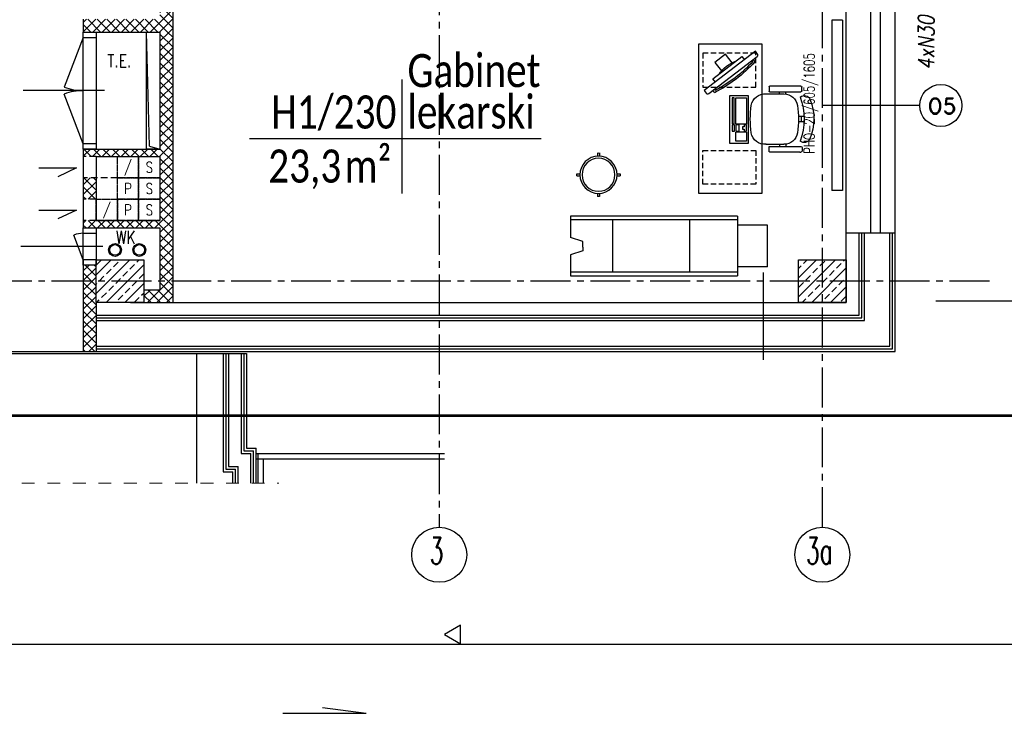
# Model space of a CAD drawing. Header units: millimetres. Extents: x 20447 to 23253, y -8211 to -4238.
# Tile 3 of 18: x 21808 to 22733, y -8211 to -7560. Entities that reach past the tile are written whole.
import ezdxf
from ezdxf.enums import TextEntityAlignment as Align

# ---------------------------------------------------------------- set-up
doc = ezdxf.new("R2010")
doc.units = ezdxf.units.MM
for name, pattern in [('CENTER2', [1.125, 0.75, -0.125, 0.125, -0.125]), ('DASHED', [0.75, 0.5, -0.25]), ('HIDDEN2', [0.1875, 0.125, -0.0625]), ('Przerywana', [24, 12, -12])]:
    doc.linetypes.add(name, pattern=pattern)
doc.layers.add('__zakres', color=10, linetype='Continuous', lineweight=35)
doc.layers.add('ŚCIANY_STARE', color=250, linetype='Continuous', lineweight=25)
for name, color, linetype in [('_A_metki', 19, 'Continuous'), ('A_PRZEKROJE', 7, 'Continuous'), ('DACH', 7, 'Continuous'), ('DOCIEPLENIE', 8, 'Continuous'), ('DYLATACJE', 1, 'Continuous'), ('GRAWITACJE', 1, 'HIDDEN2'), ('KRESKOWANIE', 250, 'Continuous'), ('ML-grzejniki', 3, 'Continuous'), ('ML-opis grzejniki', 1, 'Continuous'), ('OKNA', 250, 'Continuous'), ('okna wywietrzaki', 250, 'Continuous'), ('OKNA_OPIS', 7, 'Continuous'), ('OPISY_ARCHITEKTURA', 7, 'Continuous'), ('OSIE', 1, 'CENTER2'), ('SCIANY_ZEWNETRZNE', 5, 'Continuous'), ('SCIANY_ZEWNĘTRZNE', 5, 'Continuous'), ('SLUPY', 250, 'Continuous'), ('STOLDRZWI', 7, 'Continuous'), ('SZACHTY_EL', 250, 'Continuous'), ('TABELKA', 7, 'Continuous'), ('TECHNOLOGIA', 5, 'Continuous'), ('TEKST', 6, 'Continuous'), ('WODKAN', 3, 'Continuous'), ('ściany_p.pożar_kresk', 1, 'Continuous')]:
    doc.layers.add(name, color=color, linetype=linetype)
doc.styles.add('MM', font='calibri.ttf', dxfattribs={"width": 0.6, "height": 15})
doc.styles.add('ROMAND', font='romand', dxfattribs={"height": 20})
doc.styles.add('ROMANS', font='ROMANS.shx', dxfattribs={"width": 0.6})
doc.linetypes.add('OGRODZENIE1', pattern='A,0.25,-0.1,[133,ltypeshp.shx,S=0.1,R=0,X=-0.1,Y=0],-0.1,1', length=1.45)
doc.linetypes.add('ZIGZAG', pattern='A,0.0001,-0.2,[131,ltypeshp.shx,S=0.2,R=0,X=-0.2,Y=0],-0.4,[131,ltypeshp.shx,S=0.2,R=180,X=0.2,Y=0],-0.2', length=0.8001)
pattern_1 = [(45, (19900.4064, -14118.922), (-4.490128, 4.490128), []), (135, (19900.4064, -14118.922), (-4.490128, -4.490128), [])]
pattern_2 = [(45, (19900.4064, -14118.922), (-4.490128, 4.490128), []), (135, (19900.4064, -14118.922), (-4.490128, -4.490128), [])]

# ---------------------------------------------------------------- blocks, each defined once
blk = doc.blocks.new('OKNO_SCIANA_1X1')
for p, q in [((0.5, 1.5), (0.5, -0.5)), ((0, 1), (1, 1)), ((0, 0.7), (1, 0.7)), ((0, 0.5), (1, 0.5)), ((0, 0), (1, 0))]:
    blk.add_line(p, q)
blk = doc.blocks.new('*U1666')
at = {"layer": '_A_metki', "color": 1}
for points in [[(50, 21.37), (50, -20)], [(-5.26, 0), (100.46, 0)]]:
    blk.add_lwpolyline(points, dxfattribs=at)
at = {"layer": '_A_metki', "insert": (46.18, -4), "char_height": 12, "width": 19.7618, "attachment_point": 3, "line_spacing_factor": 0.8, "style": 'MM'}
blk.add_mtext('{\\W0.8;m²}', dxfattribs=at)
at = {"layer": '_A_metki', "style": 'MM', "width": 0.8}
for tag, p in [('NAZWA 1', (52, 15)), ('NAZWA 2', (52, 0))]:
    blk.add_attdef(tag, text='', height=12, dxfattribs=at).set_placement(p, align=Align.BOTTOM_LEFT)
for tag, p in [('nr pom.', (48, 0)), ('POW', (24.18, -21.08))]:
    blk.add_attdef(tag, text='', height=12, dxfattribs=at).set_placement(p, align=Align.BOTTOM_RIGHT)
at = {"layer": '_A_metki', "style": 'MM', "oblique": 15, "width": 0.8}
blk.add_attdef('posadzka', text='', height=12, dxfattribs=at).set_placement((52, -4), align=Align.TOP_LEFT)
at = {"layer": '_A_metki', "style": 'MM', "width": 0.8}
blk.add_attdef('POW.', text='', height=12, dxfattribs=at).set_placement((28, -4), align=Align.TOP_RIGHT)
blk = doc.blocks.new('A$C45BA17E2')
at = {"layer": 'TECHNOLOGIA'}
for p, q in [((19.61, 185), (0, 185)), ((0, 185), (0, 28.12)), ((3.6, 185), (3.6, 28.12)), ((23.45, 173.52), (19.61, 185)), ((32.15, 173.52), (35.99, 185)), ((56, 185), (35.99, 185)), ((52.4, 28.12), (52.4, 185)), ((56, 28.12), (56, 185)), ((26.75, 173.52), (23.45, 173.52)), ((26.75, 173.52), (32.15, 173.52)), ((8.52, 28.12), (0, 28.12)), ((8.52, 0), (8.52, 28.12)), ((56, 28.12), (47.48, 28.12)), ((47.48, 0), (47.48, 28.12)), ((8.52, 0), (47.48, 0))]:
    blk.add_line(p, q, dxfattribs=at)
at = {"layer": 'TECHNOLOGIA', "color": 1}
for p, q in [((52.4, 145.59), (3.6, 145.59)), ((52.4, 73.27), (3.6, 73.27)), ((47.48, 28.12), (8.52, 28.12))]:
    blk.add_line(p, q, dxfattribs=at)
blk = doc.blocks.new('FOTEL_DO_BIURKA1')
at = {"layer": 'TECHNOLOGIA'}
for p, q in [((-30.52, -19.02), (-30.52, 10.27)), ((-30.02, 10.77), (-25.66, 10.77)), ((-25.16, 10.27), (-25.16, -19.02)), ((-23.03, 13.87), (-23.03, -2.93)), ((24.17, 13.87), (24.17, -2.93)), ((26.17, 10.27), (26.17, -19.13)), ((30.97, 10.77), (26.67, 10.77)), ((31.47, -18.13), (31.47, 10.27)), ((-22.96, 1.17), (-25.06, 1.17)), ((24.17, 1.17), (26.27, 1.17)), ((-22.93, -4.83), (-25.13, -4.83)), ((24.07, -4.83), (26.27, -4.83)), ((-1.9, -21.9), (-1.9, -16.72)), ((3.03, -21.9), (3.03, -16.71)), ((31.47, -18.13), (31.47, -19.13)), ((-26.16, -20.02), (-29.52, -20.02)), ((3.04, -19.58), (-1.89, -19.58)), ((27.17, -20.13), (29.47, -20.13)), ((29.47, -20.13), (30.47, -20.13))]:
    blk.add_line(p, q, dxfattribs=at)
for centre, radius, start, end in [((0.52, -76.72), 105.2, 82.92886, 97.07114), ((-10.14, 14.92), 12.94, 99.71676, 185.50292), ((11.29, 14.92), 12.94, 354.49708, 80.28324), ((-30.02, 10.27), 0.5, 90, 180), ((-25.66, 10.27), 0.5, 360, 90), ((26.67, 10.27), 0.5, 90, 180), ((30.97, 10.27), 0.5, 360, 90), ((-10.41, -3.43), 12.63, 178.15894, 261.71383), ((11.55, -3.43), 12.63, 278.28617, 1.84106), ((-15.78, -22.18), 5.8, 138.43067, 251.02872), ((0.57, 38.88), 60.84, 250.10802, 289.89198), ((0.57, 82.57), 99.33, 262.59599, 277.40401), ((16.79, -22.09), 5.85, 292.74239, 39.99086), ((-29.52, -19.02), 1, 180, 270), ((-26.16, -19.02), 1, 270, 360), ((0.47, 16.44), 47.7, 247.64119, 292.92377), ((27.17, -19.13), 1, 180, 270), ((30.47, -19.13), 1, 270, 360)]:
    blk.add_arc(centre, radius, start, end, dxfattribs=at)
blk = doc.blocks.new('Monitor')
at = {"layer": 'TECHNOLOGIA', "color": 1}
for p, q in [((11.18, 10.8), (11.17, -23.59)), ((15.03, 10.8), (11.18, 10.8)), ((11.17, -23.59), (15.02, -23.59))]:
    blk.add_line(p, q, dxfattribs=at)
at = {"layer": 'TECHNOLOGIA'}
blk.add_lwpolyline([(15.02, -36.74), (15.04, 23.95), (18.23, 23.95, -0.414214), (19.83, 22.35), (19.81, -35.15, -0.414214), (18.21, -36.74)], format="xyb", close=True, dxfattribs=at)
at = {"layer": 'TECHNOLOGIA', "color": 1}
blk.add_lwpolyline([(10.21, -12.78), (0, -12.78), (0, 0), (10.21, 0)], dxfattribs=at)
for centre, radius, start, end in [((21.91, -6.4), 23.96, 88.69835, 94.98067), ((23.64, -6.4), 22.5, 96.43721, 99.74946), ((-102.52, -6.35), 125.63, 349.73044, 10.22724), ((-108.93, -6.35), 133.54, 349.64351, 10.31417), ((40.43, -6.4), 30.89, 161.24744, 198.71023), ((23.64, -6.4), 22.5, 260.20821, 263.52046), ((21.91, -6.4), 23.96, 264.977, 271.25933)]:
    blk.add_arc(centre, radius, start, end, dxfattribs=at)
blk = doc.blocks.new('KLAW')
at = {"layer": 'TECHNOLOGIA'}
for p, q in [((0, 0), (44.5, 0)), ((0, -18), (0, 0)), ((44.5, 0), (44.5, -18)), ((44.5, -18), (0, -18))]:
    blk.add_line(p, q, dxfattribs=at)
at = {"layer": 'TECHNOLOGIA', "color": 1}
for p, q in [((1.89, -2.63), (26.22, -2.63)), ((1.89, -4.43), (1.89, -2.63)), ((26.22, -4.43), (1.89, -4.43)), ((26.49, -6), (2, -6)), ((2, -6), (2, -16)), ((26.22, -2.63), (26.22, -4.43)), ((26.49, -16), (26.49, -6)), ((27.17, -2.63), (33.19, -2.63)), ((27.17, -4.69), (27.17, -2.63)), ((33.19, -4.69), (27.17, -4.69)), ((27.34, -5.98), (33.19, -5.98)), ((27.34, -9.25), (27.34, -5.98)), ((33.19, -9.25), (27.34, -9.25)), ((33.19, -2.63), (33.19, -4.69)), ((33.19, -5.98), (33.19, -9.25)), ((42.5, -6), (34.03, -6)), ((34.03, -16), (34.03, -6)), ((42.5, -16), (42.5, -6)), ((2, -16), (26.49, -16)), ((27.17, -16.12), (27.17, -14.06)), ((27.17, -14.06), (28.98, -14.06)), ((33.19, -16.12), (27.17, -16.12)), ((28.98, -12.34), (31.38, -12.34)), ((28.98, -14.06), (28.98, -12.34)), ((31.38, -12.34), (31.38, -14.06)), ((31.38, -14.06), (33.19, -14.06)), ((33.19, -14.06), (33.19, -16.12)), ((34.03, -16), (42.5, -16))]:
    blk.add_line(p, q, dxfattribs=at)
blk = doc.blocks.new('Klawiatura')
at = {"layer": 'TECHNOLOGIA', "color": 1}
blk.add_blockref('KLAW', (-22.25, 0), dxfattribs=at)
blk = doc.blocks.new('Ba03')
for p, q in [((-1, 20.5), (-1, 17.47)), ((1, 20.5), (1, 17.47)), ((-20.5, 1), (-17.47, 1)), ((17.47, 1), (20.5, 1)), ((-20.5, -1), (-17.47, -1)), ((17.47, -1), (20.5, -1)), ((-1, -17.47), (-1, -20.5)), ((1, -17.47), (1, -20.5))]:
    blk.add_line(p, q)
blk.add_circle((0, 0), 17.5)
at = {"color": 1}
blk.add_circle((0, 0), 15.5, dxfattribs=at)
for start, end in [(87.20397, 92.79603), (177.20397, 182.79603), (357.20397, 2.79603), (267.20397, 272.79603)]:
    blk.add_arc((0, 0), 20.5, start, end)
blk = doc.blocks.new('SZACHT')
for p, q in [((0, 0), (0, 20)), ((0, 20), (20, 20)), ((20, 20), (20, 0)), ((20, 0), (0, 0))]:
    blk.add_line(p, q)
at = {"style": 'ROMANS', "width": 0.8}
blk.add_attdef('5', text='', height=10, dxfattribs=at).set_placement((10.01, 9.93), align=Align.MIDDLE)

msp = doc.modelspace()

# ---------------------------------------------------------------- hatches: boundary and pattern name
at = {"layer": 'KRESKOWANIE'}
h = msp.add_hatch(dxfattribs=at)
h.set_pattern_fill('BRASS', color=254, scale=50, angle=45, style=0)
h.set_pattern_definition([(45, (38062.538, -8976.495), (-8.838835, 8.838835), []), (45, (38058.118, -8972.075), (-8.838835, 8.838835), [6.25, -3.125])])
h.paths.add_polyline_path([(21902.57, -7785.48), (21880.07, -7785.48), (21880.07, -7805.48), (21902.57, -7805.48)])
h.paths.add_polyline_path([(21925.07, -7785.48), (21902.57, -7785.48), (21902.57, -7805.48), (21925.07, -7805.48)])
h.paths.add_polyline_path([(21925.07, -7805.48), (21902.57, -7805.48), (21902.57, -7825.48), (21925.07, -7825.48)])
h.paths.add_polyline_path([(21902.57, -7805.48), (21880.07, -7805.48), (21880.07, -7825.48), (21902.57, -7825.48)])
h = msp.add_hatch(dxfattribs=at)
h.set_pattern_fill('BRASS', color=256, scale=50, angle=45, style=0)
h.set_pattern_definition([(45, (21685.234, -7897.261), (-8.83883, 8.83883), []), (45, (21680.814, -7892.842), (-8.83883, 8.83883), [6.25, -3.125])])
h.paths.add_polyline_path([(22562.68, -7785.48), (22540.18, -7785.48), (22540.18, -7805.48), (22562.68, -7805.48)])
h.paths.add_polyline_path([(22585.18, -7785.48), (22562.68, -7785.48), (22562.68, -7805.48), (22585.18, -7805.48)])
h.paths.add_polyline_path([(22585.18, -7805.48), (22562.68, -7805.48), (22562.68, -7825.48), (22585.18, -7825.48)])
h.paths.add_polyline_path([(22562.68, -7805.48), (22540.18, -7805.48), (22540.18, -7825.48), (22562.68, -7825.48)])
at = {"layer": 'ściany_p.pożar_kresk', "ltscale": 50}
h = msp.add_hatch(dxfattribs=at)
h.set_pattern_fill('NET', color=256, scale=2, angle=45, style=0)
h.set_pattern_definition(pattern_1)
h.paths.add_polyline_path([(21952.03, -7448.47), (21940.07, -7448.47), (21940.03, -7558.48), (21940.03, -7559.48), (21902.49, -7559.48), (21902.49, -7571.48), (21927.53, -7571.48), (21927.53, -7571.47), (21940.07, -7571.47), (21940.07, -7571.48), (21952.03, -7571.48)])
h.paths.add_polyline_path([(21902.49, -7559.48), (21868.03, -7559.48), (21868.03, -7571.48), (21902.49, -7571.48)])
h = msp.add_hatch(dxfattribs=at)
h.set_pattern_fill('NET', color=256, scale=2, angle=45, style=0)
h.set_pattern_definition(pattern_1)
h.paths.add_polyline_path([(21952.03, -7448.47), (21940.07, -7448.47), (21940.03, -7558.48), (21940.03, -7559.48), (21902.49, -7559.48), (21902.49, -7571.48), (21927.53, -7571.48), (21927.53, -7571.47), (21940.07, -7571.47), (21940.07, -7571.48), (21952.03, -7571.48)])
h.paths.add_polyline_path([(21902.49, -7559.48), (21868.03, -7559.48), (21868.03, -7571.48), (21902.49, -7571.48)])
h = msp.add_hatch(dxfattribs=at)
h.set_pattern_fill('NET', color=256, scale=2, angle=45, style=0)
h.set_pattern_definition(pattern_2)
h.paths.add_polyline_path([(21952.03, -7448.47), (21940.07, -7448.47), (21940.03, -7558.48), (21940.03, -7559.48), (21902.49, -7559.48), (21902.49, -7571.48), (21927.53, -7571.48), (21927.53, -7571.47), (21940.07, -7571.47), (21940.07, -7571.48), (21952.03, -7571.48)])
h.paths.add_polyline_path([(21902.49, -7559.48), (21868.03, -7559.48), (21868.03, -7571.48), (21902.49, -7571.48)])
h = msp.add_hatch(dxfattribs=at)
h.set_pattern_fill('NET', color=256, scale=2, angle=45, style=0)
h.set_pattern_definition(pattern_1)
h.paths.add_polyline_path([(21952.03, -7571.48), (21940.07, -7571.48), (21940.03, -7681.48), (21902.49, -7681.48), (21902.49, -7688.48), (21920.03, -7688.48), (21940.03, -7688.48), (21940.03, -7728.48), (21940.03, -7748.48), (21940.03, -7748.48), (21902.49, -7748.48), (21902.49, -7755.48), (21940.03, -7755.48), (21940.03, -7785.48), (21952.03, -7785.48)])
h.paths.add_polyline_path([(21902.49, -7748.48), (21880.03, -7748.48), (21868.04, -7748.48), (21868.04, -7755.48), (21880.03, -7755.48), (21880.03, -7755.48), (21902.49, -7755.48)])
h.paths.add_polyline_path([(21898.78, -7669.17), (21921.28, -7669.17), (21921.28, -7691.67), (21898.78, -7691.67)], flags=9)
h = msp.add_hatch(dxfattribs=at)
h.set_pattern_fill('NET', color=256, scale=2, angle=45, style=0)
h.set_pattern_definition(pattern_1)
h.paths.add_polyline_path([(21952.03, -7571.48), (21940.07, -7571.48), (21940.03, -7681.48), (21902.49, -7681.48), (21902.49, -7688.48), (21920.03, -7688.48), (21940.03, -7688.48), (21940.03, -7728.48), (21940.03, -7748.48), (21940.03, -7748.48), (21902.49, -7748.48), (21902.49, -7755.48), (21940.03, -7755.48), (21940.03, -7785.48), (21952.03, -7785.48)])
h.paths.add_polyline_path([(21902.49, -7748.48), (21880.03, -7748.48), (21868.04, -7748.48), (21868.04, -7755.48), (21880.03, -7755.48), (21880.03, -7755.48), (21902.49, -7755.48)])
h.paths.add_polyline_path([(21898.78, -7669.17), (21921.28, -7669.17), (21921.28, -7691.67), (21898.78, -7691.67)], flags=9)
h = msp.add_hatch(dxfattribs=at)
h.set_pattern_fill('NET', color=256, scale=2, angle=45, style=0)
h.set_pattern_definition(pattern_2)
h.paths.add_polyline_path([(21952.03, -7571.48), (21940.07, -7571.48), (21940.03, -7681.48), (21902.49, -7681.48), (21902.49, -7688.48), (21920.03, -7688.48), (21940.03, -7688.48), (21940.03, -7728.48), (21940.03, -7748.48), (21940.03, -7748.48), (21902.49, -7748.48), (21902.49, -7755.48), (21940.03, -7755.48), (21940.03, -7785.48), (21952.03, -7785.48)])
h.paths.add_polyline_path([(21902.49, -7748.48), (21880.03, -7748.48), (21868.04, -7748.48), (21868.04, -7755.48), (21880.03, -7755.48), (21880.03, -7755.48), (21902.49, -7755.48)])
h.paths.add_polyline_path([(21898.78, -7669.17), (21921.28, -7669.17), (21921.28, -7691.67), (21898.78, -7691.67)], flags=9)
h = msp.add_hatch(dxfattribs=at)
h.set_pattern_fill('NET', color=256, scale=2, angle=45, style=0)
h.set_pattern_definition(pattern_1)
h.paths.add_polyline_path([(21902.49, -7681.48), (21868.03, -7681.48), (21868.04, -7688.48), (21880.03, -7688.48), (21902.49, -7688.48)])
h = msp.add_hatch(dxfattribs=at)
h.set_pattern_fill('NET', color=256, scale=2, angle=45, style=0)
h.set_pattern_definition(pattern_1)
h.paths.add_polyline_path([(21902.49, -7681.48), (21868.03, -7681.48), (21868.04, -7688.48), (21880.03, -7688.48), (21902.49, -7688.48)])
h = msp.add_hatch(dxfattribs=at)
h.set_pattern_fill('NET', color=256, scale=2, angle=45, style=0)
h.set_pattern_definition(pattern_2)
h.paths.add_polyline_path([(21902.49, -7681.48), (21868.03, -7681.48), (21868.04, -7688.48), (21880.03, -7688.48), (21902.49, -7688.48)])
h = msp.add_hatch(dxfattribs=at)
h.set_pattern_fill('NET', color=256, scale=2, angle=45, style=0)
h.set_pattern_definition(pattern_1)
h.paths.add_polyline_path([(21921.82, -7681.48), (21902.49, -7681.48), (21902.49, -7688.48), (21920.03, -7688.48)])
h = msp.add_hatch(dxfattribs=at)
h.set_pattern_fill('NET', color=256, scale=2, angle=45, style=0)
h.set_pattern_definition(pattern_1)
h.paths.add_polyline_path([(21921.82, -7681.48), (21902.49, -7681.48), (21902.49, -7688.48), (21920.03, -7688.48)])
h = msp.add_hatch(dxfattribs=at)
h.set_pattern_fill('NET', color=256, scale=2, angle=45, style=0)
h.set_pattern_definition(pattern_2)
h.paths.add_polyline_path([(21921.82, -7681.48), (21902.49, -7681.48), (21902.49, -7688.48), (21920.03, -7688.48)])
h = msp.add_hatch(dxfattribs=at)
h.set_pattern_fill('NET', color=256, scale=2, angle=45, style=0)
h.set_pattern_definition(pattern_1)
h.paths.add_polyline_path([(21880.03, -7708.48), (21868.04, -7708.48), (21868.04, -7728.48), (21880.03, -7728.48)])
h = msp.add_hatch(dxfattribs=at)
h.set_pattern_fill('NET', color=256, scale=2, angle=45, style=0)
h.set_pattern_definition(pattern_1)
h.paths.add_polyline_path([(21880.03, -7708.48), (21868.04, -7708.48), (21868.04, -7728.48), (21880.03, -7728.48)])
h = msp.add_hatch(dxfattribs=at)
h.set_pattern_fill('NET', color=256, scale=2, angle=45, style=0)
h.set_pattern_definition(pattern_2)
h.paths.add_polyline_path([(21880.03, -7708.48), (21868.04, -7708.48), (21868.04, -7728.48), (21880.03, -7728.48)])
h = msp.add_hatch(dxfattribs=at)
h.set_pattern_fill('NET', color=256, scale=2, angle=45, style=0)
h.set_pattern_definition(pattern_1)
h.paths.add_polyline_path([(21952.03, -7785.48), (21940.03, -7785.48), (21940.03, -7805.48), (21952.03, -7805.48)])
h.paths.add_polyline_path([(21952.03, -7805.48), (21940.03, -7805.48), (21940.03, -7813.48), (21925.03, -7813.48), (21925.03, -7825.48), (21952.03, -7825.48)])
h.paths.add_polyline_path([(21880.03, -7805.48), (21868.03, -7805.48), (21868.03, -7825.48), (21880.03, -7825.48)])
h.paths.add_polyline_path([(21880.03, -7790.48), (21868.03, -7790.48), (21868.03, -7805.48), (21880.03, -7805.48)])
h.paths.add_polyline_path([(21880.03, -7825.48), (21868.03, -7825.48), (21868.03, -7871.48), (21880.03, -7871.48)])
h = msp.add_hatch(dxfattribs=at)
h.set_pattern_fill('NET', color=256, scale=2, angle=45, style=0)
h.set_pattern_definition(pattern_1)
h.paths.add_polyline_path([(21952.03, -7785.48), (21940.03, -7785.48), (21940.03, -7805.48), (21952.03, -7805.48)])
h.paths.add_polyline_path([(21952.03, -7805.48), (21940.03, -7805.48), (21940.03, -7813.48), (21925.03, -7813.48), (21925.03, -7825.48), (21952.03, -7825.48)])
h.paths.add_polyline_path([(21880.03, -7805.48), (21868.03, -7805.48), (21868.03, -7825.48), (21880.03, -7825.48)])
h.paths.add_polyline_path([(21880.03, -7790.48), (21868.03, -7790.48), (21868.03, -7805.48), (21880.03, -7805.48)])
h.paths.add_polyline_path([(21880.03, -7825.48), (21868.03, -7825.48), (21868.03, -7871.48), (21880.03, -7871.48)])
h = msp.add_hatch(dxfattribs=at)
h.set_pattern_fill('NET', color=256, scale=2, angle=45, style=0)
h.set_pattern_definition(pattern_2)
h.paths.add_polyline_path([(21952.03, -7785.48), (21940.03, -7785.48), (21940.03, -7805.48), (21952.03, -7805.48)])
h.paths.add_polyline_path([(21952.03, -7805.48), (21940.03, -7805.48), (21940.03, -7813.48), (21925.03, -7813.48), (21925.03, -7825.48), (21952.03, -7825.48)])
h.paths.add_polyline_path([(21880.03, -7805.48), (21868.03, -7805.48), (21868.03, -7825.48), (21880.03, -7825.48)])
h.paths.add_polyline_path([(21880.03, -7790.48), (21868.03, -7790.48), (21868.03, -7805.48), (21880.03, -7805.48)])
h.paths.add_polyline_path([(21880.03, -7825.48), (21868.03, -7825.48), (21868.03, -7871.48), (21880.03, -7871.48)])

# ---------------------------------------------------------------- linework, layer by layer
at = {"layer": '__zakres', "linetype": 'OGRODZENIE1', "lineweight": 53, "ltscale": 40}
msp.add_lwpolyline([(20698.56, -4353.95), (21918.66, -4344.36), (21912.49, -5442.98), (22388.86, -5450.14), (22388.86, -5861.98), (22577.49, -5861.98), (22577.49, -6180.18), (22433.49, -6180.18), (22433.49, -6436.34), (22810.16, -6436.34), (22810.16, -7932.09), (20698.56, -7932.09), (20698.56, -4353.95)], dxfattribs=at)
at = {"layer": 'A_PRZEKROJE', "ltscale": 50}
msp.add_line((22507.32, -7879.25), (22507.32, -7797.45), dxfattribs=at)
at = {"layer": 'DACH', "color": 9}
for p, q in [((22030.49, -7967.48), (22207.49, -7967.48)), ((22030.49, -7972.48), (22207.49, -7972.48)), ((22037.49, -7995.09), (22037.49, -7972.48)), ((22092.69, -8205.91), (22133.98, -8211.4)), ((22055.61, -8211.4), (22133.98, -8211.4))]:
    msp.add_line(p, q, dxfattribs=at)
at = {"layer": 'DACH', "color": 1, "linetype": 'Continuous', "ltscale": 50}
msp.add_line((22032.49, -7995.09), (22032.49, -7967.48), dxfattribs=at)
at = {"layer": 'DACH', "color": 9}
msp.add_lwpolyline([(22207.49, -8137.48), (22222.52, -8146.06), (22222.43, -8128.75)], close=True, dxfattribs=at)
at = {"layer": 'DOCIEPLENIE', "ltscale": 0.2}
for p, q in [((22596.99, -7837.48), (22596.99, -7760.48)), ((22601.99, -7842.48), (22601.99, -7760.48))]:
    msp.add_line(p, q, dxfattribs=at)
at = {"layer": 'DOCIEPLENIE', "linetype": 'ZIGZAG', "ltscale": 5}
for p, q in [((22599.49, -7839.98), (22599.49, -7760.48)), ((22628.49, -7868.98), (22628.49, -7760.48)), ((21880.03, -7839.98), (22599.49, -7839.98)), ((21880.03, -7868.98), (22628.49, -7868.98)), ((22001.99, -7873.48), (22001.99, -7981.98)), ((22018.99, -7873.48), (22018.99, -7964.98)), ((22018.99, -7964.98), (22027.99, -7964.98)), ((22027.99, -7995.09), (22027.99, -7964.98)), ((22001.99, -7981.98), (22010.99, -7981.98)), ((22010.99, -7995.09), (22010.99, -7981.98))]:
    msp.add_line(p, q, dxfattribs=at)
at = {"layer": 'DOCIEPLENIE'}
for p, q in [((22630.99, -7871.48), (22630.99, -7760.48)), ((21880.03, -7837.48), (22596.99, -7837.48)), ((21880.03, -7842.48), (22601.99, -7842.48)), ((21880.03, -7871.48), (22630.99, -7871.48)), ((21974.49, -7873.48), (22021.49, -7873.48)), ((21999.49, -7873.48), (21999.49, -7984.48)), ((22004.49, -7873.48), (22004.49, -7979.48)), ((22021.49, -7873.48), (22021.49, -7962.48)), ((22021.49, -7962.48), (22030.49, -7962.48)), ((22030.49, -7995.09), (22030.49, -7962.48)), ((21999.49, -7984.48), (22008.49, -7984.48)), ((21999.49, -7984.48), (22008.49, -7984.48)), ((22004.49, -7979.48), (22013.49, -7979.48)), ((22004.49, -7979.48), (22013.49, -7979.48)), ((22008.49, -7995.09), (22008.49, -7984.48)), ((22013.49, -7995.09), (22013.49, -7979.48))]:
    msp.add_line(p, q, dxfattribs=at)
at = {"layer": 'DYLATACJE', "linetype": 'Continuous', "ltscale": 50}
for p, q in [((21567.49, -7873.48), (21974.49, -7873.48)), ((21614.49, -7871.48), (21880.03, -7871.48))]:
    msp.add_line(p, q, dxfattribs=at)
at = {"layer": 'GRAWITACJE', "ltscale": 50}
for p, q in [((21880.03, -7688.48), (21868.04, -7688.48)), ((21900.03, -7708.48), (21868.04, -7708.48)), ((21880.03, -7728.48), (21868.04, -7728.48)), ((21880.03, -7748.48), (21868.04, -7748.48))]:
    msp.add_line(p, q, dxfattribs=at)
at = {"layer": 'GRAWITACJE', "color": 3, "linetype": 'Continuous'}
for p, q in [((21826.22, -7698.99), (21861.65, -7698.99)), ((21826.22, -7698.99), (21861.65, -7698.99)), ((21861.65, -7698.99), (21844.25, -7707.64)), ((21826.22, -7738.84), (21861.65, -7738.84)), ((21826.22, -7738.84), (21861.65, -7738.84)), ((21861.65, -7738.84), (21844.25, -7747.06))]:
    msp.add_line(p, q, dxfattribs=at)
at = {"layer": 'ML-grzejniki', "ltscale": 50}
for p, q in [((22571.28, -7560.48), (22571.28, -7720.48)), ((22581.28, -7560.48), (22571.28, -7560.48)), ((22581.28, -7560.48), (22581.28, -7720.48)), ((22581.28, -7720.48), (22571.28, -7720.48))]:
    msp.add_line(p, q, dxfattribs=at)
at = {"layer": 'OKNA_OPIS', "linetype": 'Continuous'}
msp.add_circle((22673.8, -7640.48), 19.81, dxfattribs=at)
at = {"layer": 'OPISY_ARCHITEKTURA', "linetype": 'Przerywana', "lineweight": 9}
msp.add_line((21522.27, -7995.09), (22051.68, -7995.09), dxfattribs=at)
at = {"layer": 'OSIE', "ltscale": 50}
for p, q in [((22202.49, -5886.85), (22202.49, -8036.57)), ((22202.49, -5886.85), (22202.49, -8036.57)), ((22562.49, -8036.57), (22562.49, -6391.44)), ((22562.49, -8036.57), (22562.49, -6391.44)), ((22719.53, -7805.48), (20526.54, -7805.48)), ((22719.53, -7805.48), (20526.54, -7805.48))]:
    msp.add_line(p, q, dxfattribs=at)
at = {"layer": 'SCIANY_ZEWNETRZNE'}
for p, q in [((21974.49, -7873.48), (21974.49, -7995.09)), ((21974.49, -7873.48), (21974.49, -7995.09)), ((22016.49, -7873.48), (22016.49, -7967.48)), ((22016.49, -7873.48), (22016.49, -7967.48)), ((22016.49, -7967.48), (22025.49, -7967.48)), ((22016.49, -7967.48), (22025.49, -7967.48)), ((22025.49, -7995.09), (22025.49, -7967.48)), ((22025.49, -7995.09), (22025.49, -7967.48)), ((22008.49, -7995.09), (22008.49, -7984.48)), ((22013.49, -7995.09), (22013.49, -7979.48))]:
    msp.add_line(p, q, dxfattribs=at)
at = {"layer": 'SCIANY_ZEWNĘTRZNE'}
for p, q in [((22584.99, -7825.48), (22584.99, -7760.48)), ((22630.99, -7760.48), (22584.99, -7760.48)), ((22625.99, -7866.48), (22625.99, -7760.48)), ((21880.03, -7825.11), (21880.03, -7871.48)), ((21912.49, -7825.48), (22584.99, -7825.48)), ((21880.03, -7866.48), (22625.99, -7866.48))]:
    msp.add_line(p, q, dxfattribs=at)
at = {"layer": 'SLUPY'}
for points in [[(21880.03, -7785.48), (21925.03, -7785.48), (21925.03, -7825.48), (21880.03, -7825.48)], [(22539.99, -7785.48), (22584.99, -7785.48), (22584.99, -7825.48), (22539.99, -7825.48)]]:
    msp.add_lwpolyline(points, close=True, dxfattribs=at)
at = {"layer": 'STOLDRZWI'}
for p, q in [((21868.03, -7576.48), (21850.14, -7623.17)), ((21887.84, -7626.48), (21811.51, -7626.48)), ((21868.03, -7676.48), (21850.14, -7629.79)), ((21868.03, -7785.48), (21859.09, -7762.13)), ((21886.49, -7772.98), (21809.22, -7772.98))]:
    msp.add_line(p, q, dxfattribs=at)
for points in [[(21880.03, -7571.48), (21880.03, -7681.48), (21868.03, -7681.48), (21868.03, -7571.48)], [(21880.03, -7576.48), (21880.03, -7676.48), (21868.03, -7676.48), (21868.03, -7576.48)], [(21880.03, -7755.48), (21880.03, -7790.48), (21868.03, -7790.48), (21868.03, -7755.48)], [(21880.03, -7760.48), (21880.03, -7785.48), (21868.03, -7785.48), (21868.03, -7760.48)]]:
    msp.add_lwpolyline(points, close=True, dxfattribs=at)
for centre, radius, start, end in [((21868.03, -7576.48), 50, 249.03028, 270), ((21868.03, -7676.48), 50, 90, 110.96972), ((21868.03, -7785.48), 25, 90, 110.96972)]:
    msp.add_arc(centre, radius, start, end, dxfattribs=at)
at = {"layer": 'SZACHTY_EL'}
for q in [(21927.53, -7571.47), (21927.53, -7571.47), (21927.53, -7571.47), (21940.03, -7681.48), (21940.03, -7681.48), (21940.03, -7681.48)]:
    msp.add_line((21930.19, -7678.56), q, dxfattribs=at)
msp.add_lwpolyline([(21927.53, -7681.48), (21927.53, -7571.47), (21940.07, -7571.47), (21940.03, -7681.48)], close=True, dxfattribs=at)
msp.add_lwpolyline([(21927.53, -7681.48), (21927.53, -7571.47), (21940.07, -7571.47), (21940.03, -7681.48)], close=True, dxfattribs=at)
msp.add_lwpolyline([(21927.53, -7681.48), (21927.53, -7571.47), (21940.07, -7571.47), (21940.03, -7681.48)], close=True, dxfattribs=at)
at = {"layer": 'TABELKA', "ltscale": 25}
msp.add_line((20447.04, -8146.41), (23217.02, -8146.41), dxfattribs=at)
at = {"layer": 'TECHNOLOGIA'}
msp.add_lwpolyline([(22506.1, -7582.93), (22446.1, -7582.93), (22446.1, -7722.93), (22506.1, -7722.93)], close=True, dxfattribs=at)
at = {"layer": 'TECHNOLOGIA', "color": 1, "linetype": 'DASHED', "ltscale": 10}
for points in [[(22500.13, -7591.43), (22450.33, -7591.43), (22450.33, -7623.24), (22500.13, -7623.24)], [(22500.13, -7714.42), (22450.33, -7714.42), (22450.33, -7682.61), (22500.13, -7682.61)]]:
    msp.add_lwpolyline(points, close=True, dxfattribs=at)
at = {"layer": 'TEKST'}
msp.add_line((22887.22, -7824.24), (22669.17, -7824.24), dxfattribs=at)
for centre in [(22202.49, -8062.46), (22562.49, -8062.46)]:
    msp.add_circle(centre, 25.89, dxfattribs=at)
at = {"layer": 'WODKAN'}
for centre, radius in [((21897.82, -7776.17), 6), ((21897.82, -7776.17), 5), ((21920.67, -7776.17), 6), ((21920.67, -7776.17), 5)]:
    msp.add_circle(centre, radius, dxfattribs=at)
at = {"layer": 'ŚCIANY_STARE'}
for p, q in [((21952.03, -7448.47), (21952.03, -7825.48)), ((21868.03, -7559.48), (21868.03, -7571.48)), ((21868.03, -7571.48), (21940.03, -7571.48)), ((21940.03, -7571.48), (21940.03, -7681.48)), ((21868.03, -7681.48), (21868.04, -7755.48)), ((21868.03, -7681.48), (21940.03, -7681.48)), ((21880.03, -7688.48), (21880.03, -7748.48)), ((21880.03, -7688.48), (21940.03, -7688.48)), ((21940.03, -7688.48), (21940.03, -7728.48)), ((21940.03, -7688.48), (21940.03, -7748.48)), ((21880.03, -7748.48), (21940.03, -7748.48)), ((21868.03, -7755.48), (21940.03, -7755.48)), ((21940.03, -7755.48), (21940.03, -7813.48)), ((21868.03, -7785.48), (21868.03, -7871.48)), ((21880.03, -7785.48), (21868.03, -7785.48)), ((21925.03, -7813.48), (21940.03, -7813.48)), ((21868.03, -7871.48), (21880.03, -7871.48))]:
    msp.add_line(p, q, dxfattribs=at)

# ---------------------------------------------------------------- block references
at = {"layer": '_A_metki'}
ref = msp.add_blockref('*U1666', (22037.84, -7671.46), dxfattribs=dict(at, xscale=2.592, yscale=2.592, zscale=2.592))
ref.add_attrib('NAZWA 2', 'lekarski', dxfattribs={"height": 31.104, "style": 'MM', "width": 0.8}).set_placement((22172.63, -7671.46), align=Align.BOTTOM_LEFT)
ref.add_attrib('NAZWA 1', 'Gabinet', dxfattribs={"height": 31.104, "style": 'MM', "width": 0.8}).set_placement((22172.63, -7632.58), align=Align.BOTTOM_LEFT)
ref.add_attrib('nr pom.', 'H1/230', dxfattribs={"height": 31.104, "style": 'MM', "width": 0.8}).set_placement((22162.26, -7671.46), align=Align.BOTTOM_RIGHT)
ref.add_attrib('POW.', '23,3', dxfattribs={"height": 31.104, "style": 'MM', "width": 0.8}).set_placement((22110.42, -7681.83), align=Align.TOP_RIGHT)
at = {"layer": 'GRAWITACJE', "linetype": 'Continuous'}
for p, values in [((21900.03, -7708.48), {'5': '/'}), ((21920.03, -7708.48), {'5': 'S'}), ((21900.03, -7728.48), {'5': 'P'}), ((21920.03, -7728.48), {'5': 'S'}), ((21880.03, -7748.48), {'5': '/'}), ((21900.03, -7748.48), {'5': 'P'}), ((21920.03, -7748.48), {'5': 'S'})]:
    msp.add_blockref('SZACHT', p, dxfattribs=at).add_auto_attribs(values)
msp.add_blockref('SZACHT', (21920.03, -7708.48), dxfattribs=at)
at = {"layer": 'OKNA', "xscale": 239.9999999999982, "yscale": -46, "zscale": 239.9999999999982, "rotation": 89.99999999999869}
msp.add_blockref('OKNO_SCIANA_1X1', (22584.99, -7760.48), dxfattribs=at)
at = {"layer": 'TECHNOLOGIA', "xscale": -1}
for name, p, rotation in [('Monitor', (22461.41, -7599.96), 127.4016100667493), ('Klawiatura', (22475.11, -7653.68), 89.99999999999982), ('Ba03', (22352.15, -7705.6), 89.9999999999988)]:
    msp.add_blockref(name, p, dxfattribs=dict(at, rotation=rotation))
at = {"layer": 'TECHNOLOGIA', "lineweight": 0, "xscale": -1, "rotation": 89.99999999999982}
msp.add_blockref('FOTEL_DO_BIURKA1', (22523.3, -7652.7), dxfattribs=at)
at = {"layer": 'TECHNOLOGIA', "rotation": 89.99999999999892}
msp.add_blockref('A$C45BA17E2', (22510.82, -7800.42), dxfattribs=at)

# ---------------------------------------------------------------- texts
at = {"layer": 'ML-opis grzejniki', "style": 'ROMANS', "width": 0.7}
msp.add_text('PHO-20/605/1605', height=10, rotation=90, dxfattribs=at).set_placement((22555.18, -7685.84))
at = {"layer": 'okna wywietrzaki', "style": 'ROMANS', "oblique": 10, "width": 0.8}
msp.add_text('4xN30', height=15, rotation=90, dxfattribs=at).set_placement((22660.12, -7606.75), align=Align.MIDDLE_LEFT)
at = {"layer": 'OKNA_OPIS', "linetype": 'Continuous', "style": 'ROMAND'}
msp.add_text('O5', height=15, dxfattribs=at).set_placement((22661.46, -7648.54))
at = {"layer": 'TEKST', "style": 'ROMANS', "width": 0.6}
for s, p in [('3', (22193.54, -8071.28)), ('3a', (22547.15, -8071.28))]:
    msp.add_text(s, height=25, dxfattribs=at).set_placement(p)
at = {"layer": 'WODKAN', "linetype": 'Continuous', "style": 'ROMANS', "width": 0.8}
for s, p in [('T.E.', (21890.53, -7604.46)), ('WK', (21898.68, -7770.36))]:
    msp.add_text(s, height=12, dxfattribs=at).set_placement(p)

doc.saveas('drawing.dxf')
